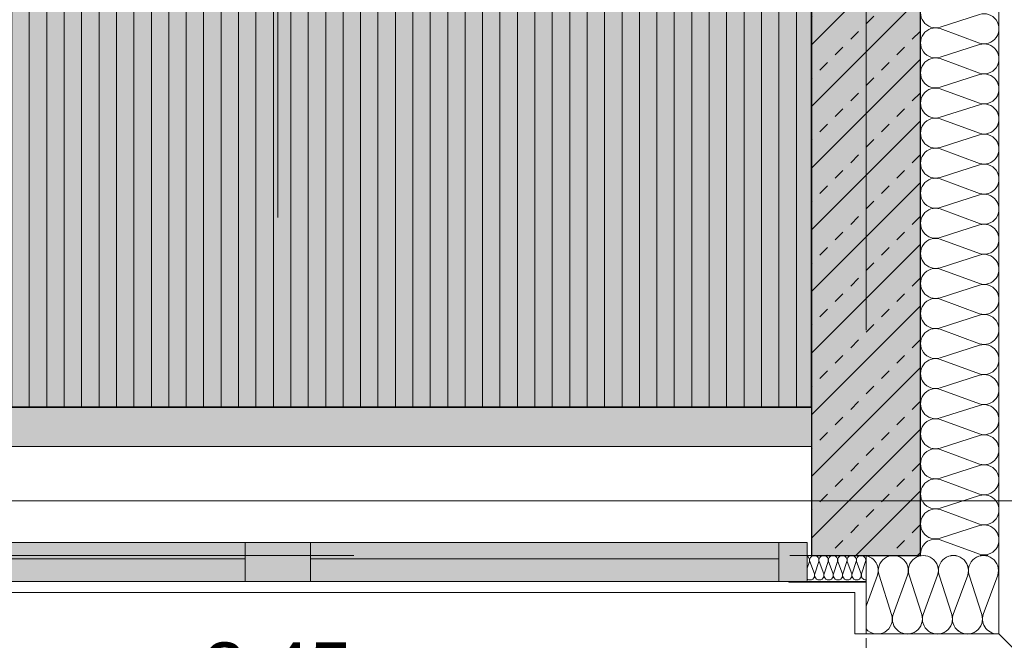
# Model space of a CAD drawing. Header units: metres. Extents: x -111 to 152, y -132 to 99.
# Tile 168 of 256: x -1.94 to 0.32, y -21.92 to -20.5. Entities that reach past the tile are written whole.
import ezdxf

# ---------------------------------------------------------------- set-up
doc = ezdxf.new("R2010")
doc.units = ezdxf.units.M
doc.header["$PDMODE"] = 1
doc.header["$PDSIZE"] = -2
for name, pattern in [('Achsen 01', [5.291531, 3.175, -1.058062, 0.352704, -0.705764]), ('ISO-07 Punktiert', [0.889, 0.127, -0.762]), ('Raster 01', [2, 1, -1]), ('VW-01 Strichlinie kurz', [2, 1, -1])]:
    doc.linetypes.add(name, pattern=pattern)
doc.layers.get('0').update_dxf_attribs({"lineweight": 25})
for name, color, linetype, lineweight, true_color in [('013_Beton und Stahlbetonarbeiten-000 Sichtbeton-343 Innenstütze', 5, 'Continuous', 5, 0x0000ff), ('014_Fassadenarbeiten-000 Aufsicht Betonfertigteile', 7, 'Continuous', 9, 0xc0c0c0), ('014_Fassadenarbeiten-330 mineralische Dämmung', 7, 'Continuous', 9, 0x666666), ('031_Metallbauarbeiten-350 Lamellendecke DS', 7, 'Continuous', 35, 0x666666), ('032_Metallarbeiten-Fenster', 7, 'Continuous', 13, 0x444444), ('AV1-Achsen', 1, 'Achsen 01', 18, 0xff0000), ('AV1-Raster', 7, 'Raster 01', 9, 0xa6a6a6)]:
    doc.layers.add(name, color=color, linetype=linetype, lineweight=lineweight, true_color=true_color)
for name, color, linetype, lineweight in [('013_Beton und Stahlbetonarbeiten-000 Unterzüge', 7, 'ISO-07 Punktiert', 13), ('013_Beton und Stahlbetonarbeiten-330 Außenwände', 7, 'Continuous', 25), ('030_Sonnenschutzarbeiten-BLENDSCHUTZ', 7, 'Continuous', 5), ('039_Trockenbauarbeiten-alllg.', 7, 'Continuous', 9), ('_1.35m (3D)', 7, 'Continuous', 9), ('_EG (2D)', 7, 'Continuous', 9), ('_EG - DS (2D)', 7, 'Continuous', 9), ('_GRU (2D)', 7, 'Continuous', 9), ('Bemaßung-Bemaßung', 7, 'Continuous', 9)]:
    doc.layers.add(name, color=color, linetype=linetype, lineweight=lineweight)
doc.layers.get('0').freeze()
doc.styles.add('Arial', font='arial.ttf')
doc.dimstyles.new('COE 50', dxfattribs={"dimtxt": 126.090495, "dimasz": 0.001414, "dimexe": 0.001, "dimexo": 0.01, "dimgap": 0.001, "dimtad": 1, "dimdec": 3, "dimtxsty": 'Arial', "dimblk": 'VW_SLASH-3', "dimblk1": 'VW_SLASH-3', "dimblk2": 'VW_SLASH-3', "dimcen": 0, "dimadec": 3, "dimazin": 0, "dimtfac": 0.8, "dimtdec": 3, "dimtix": 1, "dimtmove": 0, "dimatfit": 0, "dimldrblk": 'VW_SLASH-2', "dimfxl": 0.002, "dimfxlon": 1, "dimfrac": 2, "dimtolj": 1, "dimarcsym": 0})

# ---------------------------------------------------------------- blocks, each defined once
blk = doc.blocks.new('Group-2')
at = {"layer": 'AV1-Raster'}
blk.add_line((-1.35, -22.95), (-1.35, 1.35), dxfattribs=at)
blk = doc.blocks.new('1.35m (3D)')
at = {"layer": 'AV1-Raster', "color": 7}
blk.add_blockref('Group-2', (0, 0), dxfattribs=at)
blk = doc.blocks.new('VW_SLASH-3')
at = {"color": 0, "linetype": 'ByBlock', "lineweight": -2, "transparency": 16777216}
blk.add_line((0, 0), (-1, 0), dxfattribs=at)
at = {"color": 0, "linetype": 'Continuous', "lineweight": 15, "transparency": 16777216, "flags": 128}
blk.add_lwpolyline([(0.5, 0.5), (-0.5, -0.5)], dxfattribs=at)
blk = doc.blocks.new('*D32')
at = {"layer": '030_Sonnenschutzarbeiten-BLENDSCHUTZ', "color": 0, "lineweight": -2}
for p, q in [((-2.575, -22.025), (-2.575, -22.175)), ((-0.125, -22.025), (-0.125, -22.175)), ((-0.1957, -22.125), (-2.5043, -22.125))]:
    blk.add_line(p, q, dxfattribs=at)
at = {"layer": 'Defpoints', "color": 0}
for p in [(-2.575, -21.385), (-0.125, -21.385), (-2.575, -22.125)]:
    blk.add_point(p, dxfattribs=at)
at = {"layer": '030_Sonnenschutzarbeiten-BLENDSCHUTZ', "color": 0, "lineweight": -2, "xscale": 0.070693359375, "yscale": 0.070693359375, "zscale": 0.070693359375, "rotation": 180}
blk.add_blockref('VW_SLASH-3', (-2.575, -22.125), dxfattribs=at)
at = {"layer": '030_Sonnenschutzarbeiten-BLENDSCHUTZ', "color": 0, "lineweight": -2, "xscale": 0.070693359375, "yscale": 0.070693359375, "zscale": 0.070693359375}
blk.add_blockref('VW_SLASH-3', (-0.125, -22.125), dxfattribs=at)
at = {"layer": '030_Sonnenschutzarbeiten-BLENDSCHUTZ', "color": 0, "lineweight": 13, "insert": (-1.35, -21.9992), "char_height": 0.12609, "attachment_point": 5, "style": 'Arial'}
blk.add_mtext('\\A1;2,45', dxfattribs=at)
blk = doc.blocks.new('VW_SLASH-2')
at = {"color": 0, "linetype": 'ByBlock', "lineweight": -2, "transparency": 16777216}
blk.add_line((0, 0), (-1, 0), dxfattribs=at)
at = {"color": 0, "linetype": 'Continuous', "lineweight": 15, "transparency": 16777216, "flags": 128}
blk.add_lwpolyline([(0.5, 0.5), (-0.5, -0.5)], dxfattribs=at)
blk = doc.blocks.new('Group-202')
at = {"layer": '014_Fassadenarbeiten-330 mineralische Dämmung', "transparency": 33554687, "flags": 128}
for points in [[(-21.5876, -0.26, -0.324435), (-21.6002, -0.2984, -0.324435), (-21.6406, -0.2984, -0.324435), (-21.6532, -0.26), (-21.6199, -0.17, 0.324488), (-21.6325, -0.1315, 0.324488), (-21.6729, -0.1315, 0.324488), (-21.6855, -0.17), (-21.6565, -0.26, -0.324435), (-21.6691, -0.2984, -0.324435), (-21.7095, -0.2984, -0.324435), (-21.7221, -0.26), (-21.6888, -0.17, 0.54007), (-21.725, -0.1252)], [(-21.7221, -0.26, 1.372583), (-21.6565, -0.26), (-21.6855, -0.17, -1.372995), (-21.6199, -0.17), (-21.6532, -0.26, 1.372583), (-21.5876, -0.26), (-21.6165, -0.17, -1.372995), (-21.551, -0.17), (-21.5842, -0.26, 1.372583), (-21.5187, -0.26), (-21.5476, -0.17, -1.372995), (-21.482, -0.17), (-21.5153, -0.26, 1.372583), (-21.4497, -0.26), (-21.4786, -0.17, -1.372995), (-21.4131, -0.17), (-21.4463, -0.26, 1.372583), (-21.3808, -0.26), (-21.4097, -0.17, -1.372995), (-21.3441, -0.17), (-21.3774, -0.26, 1.372583), (-21.3118, -0.26), (-21.3407, -0.17, -1.372995), (-21.2752, -0.17), (-21.3084, -0.26, 1.372583), (-21.2429, -0.26), (-21.2718, -0.17, -1.372995), (-21.2062, -0.17), (-21.2395, -0.26, 1.372583), (-21.1739, -0.26), (-21.2029, -0.17, -1.372995), (-21.1373, -0.17), (-21.1706, -0.26, 1.372583), (-21.105, -0.26), (-21.1339, -0.17, -1.372995), (-21.0683, -0.17), (-21.1016, -0.26, 1.372583), (-21.036, -0.26), (-21.065, -0.17, -1.372995), (-20.9994, -0.17), (-21.0327, -0.26, 1.372583), (-20.9671, -0.26), (-20.996, -0.17, -1.372995), (-20.9304, -0.17), (-20.9637, -0.26, 1.372583), (-20.8981, -0.26), (-20.9271, -0.17, -1.372995), (-20.8615, -0.17), (-20.8948, -0.26, 1.372583), (-20.8292, -0.26), (-20.8581, -0.17, -1.372995), (-20.7926, -0.17), (-20.8258, -0.26, 1.372583), (-20.7603, -0.26), (-20.7892, -0.17, -1.372995), (-20.7236, -0.17), (-20.7569, -0.26, 1.372583), (-20.6913, -0.26), (-20.7202, -0.17, -1.372995), (-20.6547, -0.17), (-20.6879, -0.26, 1.372583), (-20.6224, -0.26), (-20.6513, -0.17, -1.372995), (-20.5857, -0.17), (-20.619, -0.26, 1.372583), (-20.5534, -0.26), (-20.5823, -0.17, -1.372995), (-20.5168, -0.17), (-20.55, -0.26, 1.372583), (-20.4845, -0.26), (-20.5134, -0.17, -1.372995), (-20.4478, -0.17)], [(-21.725, -0.2616, -0.131588), (-21.725, -0.2795)]]:
    blk.add_lwpolyline(points, format="xyb", dxfattribs=at)
blk = doc.blocks.new('Group-203')
at = {"layer": '014_Fassadenarbeiten-330 mineralische Dämmung', "transparency": 33554687}
blk.add_blockref('Group-202', (0, 0), dxfattribs=at)
blk = doc.blocks.new('Parametric Object-31')
at = {"layer": '014_Fassadenarbeiten-330 mineralische Dämmung', "color": 7, "transparency": 33554687}
blk.add_blockref('Group-203', (0, 0), dxfattribs=at)
at = {"layer": '014_Fassadenarbeiten-330 mineralische Dämmung', "color": 0, "flags": 1}
for tag in ['IFC_UUID', 'instanceID', 'prm0_name', 'prm0_type', 'prm0_value', 'prm1_name', 'prm1_type', 'prm1_value', 'prm2_name', 'prm2_type', 'prm2_value', 'prm3_name', 'prm3_type', 'prm3_value', 'prm4_name', 'prm4_type', 'prm4_value', 'prm5_name', 'prm5_type', 'prm5_value', 'prm6_name', 'prm6_type', 'prm6_value']:
    blk.add_attdef(tag, (0.1155, -21.7298), '', height=0.00018, dxfattribs=at)
blk = doc.blocks.new('Group-205')
at = {"layer": '014_Fassadenarbeiten-330 mineralische Dämmung', "transparency": 33554687, "flags": 128}
for points in [[(-21.77, -0.2332, 0.324435), (-21.7316, -0.2206), (-21.7316, -0.2206, 0.324435), (-21.7316, -0.1802), (-21.7316, -0.1802, 0.324435), (-21.77, -0.1676), (-21.86, -0.1965, -0.324488), (-21.8985, -0.184, -0.324488), (-21.8985, -0.1435, -0.324488), (-21.86, -0.131), (-21.77, -0.1642, 0.324435), (-21.7316, -0.1517), (-21.7316, -0.1517, 0.324435), (-21.7316, -0.1112), (-21.7316, -0.1112, 0.324435), (-21.77, -0.0987), (-21.86, -0.1276, -0.324488), (-21.8985, -0.115, -0.324488), (-21.8985, -0.0746, -0.324488), (-21.86, -0.062), (-21.77, -0.0953, 0.324435), (-21.7316, -0.0827), (-21.7316, -0.0827, 0.324435), (-21.7316, -0.0423), (-21.7316, -0.0423, 0.324435), (-21.77, -0.0297), (-21.77, -0.0297), (-21.86, -0.0586, -0.813291), (-21.8933, 0)], [(-21.7256, 0, -0.450728), (-21.77, -0.0263), (-21.8412, 0)], [(-21.77, -0.3021, 1.372583), (-21.77, -0.2365), (-21.86, -0.2655, -1.372995), (-21.86, -0.1999), (-21.77, -0.2332, 1.372583), (-21.77, -0.1676), (-21.86, -0.1965, -1.372995), (-21.86, -0.131), (-21.77, -0.1642, 1.372583), (-21.77, -0.0987), (-21.86, -0.1276, -1.372995), (-21.86, -0.062)], [(-21.77, -0.1676, -0.324435), (-21.7316, -0.1802), (-21.7316, -0.1802, -0.324435), (-21.7316, -0.2206), (-21.7316, -0.2206, -0.324435), (-21.77, -0.2332), (-21.86, -0.1999, 0.324488), (-21.8985, -0.2125, 0.324488), (-21.8985, -0.2529, 0.324488), (-21.86, -0.2655), (-21.77, -0.2365, -0.324435), (-21.7316, -0.2491), (-21.7316, -0.2491, -0.324435), (-21.7316, -0.2895), (-21.7316, -0.2895, -0.324435), (-21.77, -0.3021), (-21.86, -0.2688, 0.54007), (-21.9048, -0.305)], [(-21.7684, -0.305, -0.131588), (-21.7505, -0.305)]]:
    blk.add_lwpolyline(points, format="xyb", dxfattribs=at)
blk = doc.blocks.new('Group-206')
at = {"layer": '014_Fassadenarbeiten-330 mineralische Dämmung', "transparency": 33554687}
blk.add_blockref('Group-205', (0, 0), dxfattribs=at)
blk = doc.blocks.new('Parametric Object-32')
at = {"layer": '014_Fassadenarbeiten-330 mineralische Dämmung', "color": 7, "transparency": 33554687}
blk.add_blockref('Group-206', (0, 0), dxfattribs=at)
at = {"layer": '014_Fassadenarbeiten-330 mineralische Dämmung', "color": 0, "flags": 1}
for tag in ['IFC_UUID', 'instanceID', 'prm0_name', 'prm0_type', 'prm0_value', 'prm1_name', 'prm1_type', 'prm1_value', 'prm2_name', 'prm2_type', 'prm2_value', 'prm3_name', 'prm3_type', 'prm3_value', 'prm4_name', 'prm4_type', 'prm4_value', 'prm5_name', 'prm5_type', 'prm5_value', 'prm6_name', 'prm6_type', 'prm6_value']:
    blk.add_attdef(tag, (0, -22.0175), '', height=0.00018, dxfattribs=at)
blk = doc.blocks.new('*D399')
at = {"layer": 'Bemaßung-Bemaßung', "color": 0, "lineweight": -2}
for p, q in [((3.575, 0), (3.725, 0)), ((3.675, -0.0707), (3.675, -21.5293)), ((3.575, -21.6), (3.725, -21.6))]:
    blk.add_line(p, q, dxfattribs=at)
at = {"layer": 'Defpoints', "color": 0}
for p in [(0, 0), (0, -21.6), (3.675, -21.6)]:
    blk.add_point(p, dxfattribs=at)
at = {"layer": 'Bemaßung-Bemaßung', "color": 0, "lineweight": -2, "xscale": 0.070693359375, "yscale": 0.070693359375, "zscale": 0.070693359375}
for p, rotation in [((3.675, 0), 90.00000000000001), ((3.675, -21.6), 270)]:
    blk.add_blockref('VW_SLASH-3', p, dxfattribs=dict(at, rotation=rotation))
at = {"layer": 'Bemaßung-Bemaßung', "color": 0, "insert": (3.5341, -10.8), "char_height": 0.15131, "attachment_point": 5, "rotation": 90, "style": 'Arial'}
blk.add_mtext('\\A1;21,60', dxfattribs=at)
blk = doc.blocks.new('*D404')
at = {"layer": 'Bemaßung-Bemaßung', "color": 0, "lineweight": -2}
for p, q in [((3.075, -16.2), (3.225, -16.2)), ((3.175, -21.5293), (3.175, -16.2707)), ((3.075, -21.6), (3.225, -21.6))]:
    blk.add_line(p, q, dxfattribs=at)
at = {"layer": 'Defpoints', "color": 0}
for p in [(0, -16.2), (3.175, -16.2), (0, -21.6)]:
    blk.add_point(p, dxfattribs=at)
at = {"layer": 'Bemaßung-Bemaßung', "color": 0, "lineweight": -2, "xscale": 0.070693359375, "yscale": 0.070693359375, "zscale": 0.070693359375}
for p, rotation in [((3.175, -16.2), 90), ((3.175, -21.6), 270)]:
    blk.add_blockref('VW_SLASH-3', p, dxfattribs=dict(at, rotation=rotation))
at = {"layer": 'Bemaßung-Bemaßung', "color": 0, "insert": (3.0492, -18.9), "char_height": 0.12609, "attachment_point": 5, "rotation": 90, "style": 'Arial'}
blk.add_mtext('\\A1;5,40', dxfattribs=at)
blk = doc.blocks.new('*D423')
at = {"layer": 'Bemaßung-Bemaßung', "color": 0, "lineweight": -2}
for p, q in [((2.075, -21.675), (2.225, -21.675)), ((2.175, -22.0193), (2.175, -21.7457)), ((2.075, -22.09), (2.225, -22.09))]:
    blk.add_line(p, q, dxfattribs=at)
at = {"layer": 'Defpoints', "color": 0}
for p in [(0.675, -21.675), (2.175, -21.675), (0.075, -22.09)]:
    blk.add_point(p, dxfattribs=at)
at = {"layer": 'Bemaßung-Bemaßung', "color": 0, "lineweight": -2, "xscale": 0.070693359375, "yscale": 0.070693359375, "zscale": 0.070693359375}
for p, rotation in [((2.175, -21.675), 90), ((2.175, -22.09), 270)]:
    blk.add_blockref('VW_SLASH-3', p, dxfattribs=dict(at, rotation=rotation))
at = {"layer": 'Bemaßung-Bemaßung', "color": 0, "insert": (2.0407, -21.8825), "char_height": 0.12609, "attachment_point": 5, "rotation": 90, "style": 'Arial'}
blk.add_mtext('\\A1;41\\S5^ ;', dxfattribs=at)
blk = doc.blocks.new('*D434')
at = {"layer": 'Bemaßung-Bemaßung', "color": 0, "lineweight": -2}
for p, q in [((-39.15, -25.675), (-39.15, -25.825)), ((0, -25.675), (0, -25.825)), ((-0.0707, -25.775), (-39.0793, -25.775))]:
    blk.add_line(p, q, dxfattribs=at)
at = {"layer": 'Defpoints', "color": 0}
for p in [(-39.15, -21.6), (0, -21.6), (-39.15, -25.775)]:
    blk.add_point(p, dxfattribs=at)
at = {"layer": 'Bemaßung-Bemaßung', "color": 0, "lineweight": -2, "xscale": 0.070693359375, "yscale": 0.070693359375, "zscale": 0.070693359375, "rotation": 180}
blk.add_blockref('VW_SLASH-3', (-39.15, -25.775), dxfattribs=at)
at = {"layer": 'Bemaßung-Bemaßung', "color": 0, "lineweight": -2, "xscale": 0.070693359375, "yscale": 0.070693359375, "zscale": 0.070693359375}
blk.add_blockref('VW_SLASH-3', (0, -25.775), dxfattribs=at)
at = {"layer": 'Bemaßung-Bemaßung', "color": 0, "insert": (-19.575, -25.6341), "char_height": 0.15131, "attachment_point": 5, "style": 'Arial'}
blk.add_mtext('\\A1;39,15', dxfattribs=at)
blk = doc.blocks.new('*D441')
at = {"layer": 'Bemaßung-Bemaßung', "color": 0, "lineweight": -2}
for p, q in [((-5.4, -25.175), (-5.4, -25.325)), ((0, -25.175), (0, -25.325)), ((-0.0707, -25.275), (-5.3293, -25.275))]:
    blk.add_line(p, q, dxfattribs=at)
at = {"layer": 'Defpoints', "color": 0}
for p in [(-5.4, -21.6), (0, -21.6), (-5.4, -25.275)]:
    blk.add_point(p, dxfattribs=at)
at = {"layer": 'Bemaßung-Bemaßung', "color": 0, "lineweight": -2, "xscale": 0.070693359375, "yscale": 0.070693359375, "zscale": 0.070693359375, "rotation": 180}
blk.add_blockref('VW_SLASH-3', (-5.4, -25.275), dxfattribs=at)
at = {"layer": 'Bemaßung-Bemaßung', "color": 0, "lineweight": -2, "xscale": 0.070693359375, "yscale": 0.070693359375, "zscale": 0.070693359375}
blk.add_blockref('VW_SLASH-3', (0, -25.275), dxfattribs=at)
at = {"layer": 'Bemaßung-Bemaßung', "color": 0, "insert": (-2.7, -25.1492), "char_height": 0.12609, "attachment_point": 5, "style": 'Arial'}
blk.add_mtext('\\A1;5,40', dxfattribs=at)
blk = doc.blocks.new('*D499')
at = {"layer": 'Bemaßung-Bemaßung', "color": 0, "lineweight": -2}
for p, q in [((-0.125, -23.175), (-0.125, -23.325)), ((0.125, -23.175), (0.125, -23.325)), ((-0.1957, -23.275), (-0.2664, -23.275)), ((0.125, -23.275), (-0.125, -23.275)), ((0.1957, -23.275), (0.2664, -23.275))]:
    blk.add_line(p, q, dxfattribs=at)
at = {"layer": 'Defpoints', "color": 0}
for p in [(-0.125, -18.9), (0.125, -21.725), (-0.125, -23.275)]:
    blk.add_point(p, dxfattribs=at)
at = {"layer": 'Bemaßung-Bemaßung', "color": 0, "lineweight": -2, "xscale": 0.070693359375, "yscale": 0.070693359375, "zscale": 0.070693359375}
blk.add_blockref('VW_SLASH-3', (-0.125, -23.275), dxfattribs=at)
at = {"layer": 'Bemaßung-Bemaßung', "color": 0, "lineweight": -2, "xscale": 0.070693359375, "yscale": 0.070693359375, "zscale": 0.070693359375, "rotation": 180}
blk.add_blockref('VW_SLASH-3', (0.125, -23.275), dxfattribs=at)
at = {"layer": 'Bemaßung-Bemaßung', "color": 0, "insert": (0, -23.1606), "char_height": 0.12609, "attachment_point": 5, "style": 'Arial'}
blk.add_mtext('\\A1;25', dxfattribs=at)
blk = doc.blocks.new('*D500')
at = {"layer": 'Bemaßung-Bemaßung', "color": 0, "lineweight": -2}
for p, q in [((0.125, -23.175), (0.125, -23.325)), ((0.675, -23.175), (0.675, -23.325)), ((0.6043, -23.275), (0.1957, -23.275))]:
    blk.add_line(p, q, dxfattribs=at)
at = {"layer": 'Defpoints', "color": 0}
for p in [(0.125, -21.725), (0.675, -22.275), (0.125, -23.275)]:
    blk.add_point(p, dxfattribs=at)
at = {"layer": 'Bemaßung-Bemaßung', "color": 0, "lineweight": -2, "xscale": 0.070693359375, "yscale": 0.070693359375, "zscale": 0.070693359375, "rotation": 180}
blk.add_blockref('VW_SLASH-3', (0.125, -23.275), dxfattribs=at)
at = {"layer": 'Bemaßung-Bemaßung', "color": 0, "lineweight": -2, "xscale": 0.070693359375, "yscale": 0.070693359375, "zscale": 0.070693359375}
blk.add_blockref('VW_SLASH-3', (0.675, -23.275), dxfattribs=at)
at = {"layer": 'Bemaßung-Bemaßung', "color": 0, "insert": (0.4, -23.1609), "char_height": 0.12609, "attachment_point": 5, "style": 'Arial'}
blk.add_mtext('\\A1;55', dxfattribs=at)
blk = doc.blocks.new('*D568')
at = {"layer": 'Bemaßung-Bemaßung', "color": 0, "lineweight": -2}
for p, q in [((-2.575, -23.675), (-2.575, -23.825)), ((-0.125, -23.675), (-0.125, -23.825)), ((-0.1957, -23.775), (-2.5043, -23.775))]:
    blk.add_line(p, q, dxfattribs=at)
at = {"layer": 'Defpoints', "color": 0}
for p in [(-2.575, -21.475), (-0.125, -21.725), (-2.575, -23.775)]:
    blk.add_point(p, dxfattribs=at)
at = {"layer": 'Bemaßung-Bemaßung', "color": 0, "lineweight": -2, "xscale": 0.070693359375, "yscale": 0.070693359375, "zscale": 0.070693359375, "rotation": 180}
blk.add_blockref('VW_SLASH-3', (-2.575, -23.775), dxfattribs=at)
at = {"layer": 'Bemaßung-Bemaßung', "color": 0, "lineweight": -2, "xscale": 0.070693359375, "yscale": 0.070693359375, "zscale": 0.070693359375}
blk.add_blockref('VW_SLASH-3', (-0.125, -23.775), dxfattribs=at)
at = {"layer": 'Bemaßung-Bemaßung', "color": 0, "insert": (-1.35, -23.6492), "char_height": 0.12609, "attachment_point": 5, "style": 'Arial'}
blk.add_mtext('\\A1;2,45', dxfattribs=at)
blk = doc.blocks.new('*D569')
at = {"layer": 'Bemaßung-Bemaßung', "color": 0, "lineweight": -2}
for p, q in [((-0.125, -23.675), (-0.125, -23.825)), ((0.125, -23.675), (0.125, -23.825)), ((-0.1957, -23.775), (-0.2664, -23.775)), ((0.125, -23.775), (-0.125, -23.775)), ((0.1957, -23.775), (0.2664, -23.775))]:
    blk.add_line(p, q, dxfattribs=at)
at = {"layer": 'Defpoints', "color": 0}
for p in [(-0.125, -21.725), (0.125, -21.725), (-0.125, -23.775)]:
    blk.add_point(p, dxfattribs=at)
at = {"layer": 'Bemaßung-Bemaßung', "color": 0, "lineweight": -2, "xscale": 0.070693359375, "yscale": 0.070693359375, "zscale": 0.070693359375}
blk.add_blockref('VW_SLASH-3', (-0.125, -23.775), dxfattribs=at)
at = {"layer": 'Bemaßung-Bemaßung', "color": 0, "lineweight": -2, "xscale": 0.070693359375, "yscale": 0.070693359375, "zscale": 0.070693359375, "rotation": 180}
blk.add_blockref('VW_SLASH-3', (0.125, -23.775), dxfattribs=at)
at = {"layer": 'Bemaßung-Bemaßung', "color": 0, "insert": (0, -23.6606), "char_height": 0.12609, "attachment_point": 5, "style": 'Arial'}
blk.add_mtext('\\A1;25', dxfattribs=at)
blk = doc.blocks.new('*D597')
at = {"layer": 'Bemaßung-Bemaßung', "color": 0, "lineweight": -2}
for p, q in [((1.575, -16.075), (1.725, -16.075)), ((1.675, -16.1457), (1.675, -21.6543)), ((1.575, -21.725), (1.725, -21.725))]:
    blk.add_line(p, q, dxfattribs=at)
at = {"layer": 'Defpoints', "color": 0}
for p in [(0.125, -16.075), (0.125, -21.725), (1.675, -21.725)]:
    blk.add_point(p, dxfattribs=at)
at = {"layer": 'Bemaßung-Bemaßung', "color": 0, "lineweight": -2, "xscale": 0.070693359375, "yscale": 0.070693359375, "zscale": 0.070693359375}
for p, rotation in [((1.675, -16.075), 90.00000000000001), ((1.675, -21.725), 270)]:
    blk.add_blockref('VW_SLASH-3', p, dxfattribs=dict(at, rotation=rotation))
at = {"layer": 'Bemaßung-Bemaßung', "color": 0, "insert": (1.5492, -18.9), "char_height": 0.12609, "attachment_point": 5, "rotation": 90, "style": 'Arial'}
blk.add_mtext('\\A1;5,65', dxfattribs=at)
blk = doc.blocks.new('Group-310')
at = {"layer": '032_Metallarbeiten-Fenster', "linetype": 'Continuous', "lineweight": 0}
for points in [[(-2.48, -21.695), (-2.48, -21.785), (-0.2, -21.785), (-0.2, -21.695)], [(-1.425, -21.785), (-1.275, -21.785), (-1.275, -21.695), (-1.425, -21.695)], [(-0.135, -21.785), (-0.2, -21.785), (-0.2, -21.695), (-0.135, -21.695)]]:
    blk.add_hatch(color=7, dxfattribs=at).paths.add_polyline_path(points)
at = {"layer": '032_Metallarbeiten-Fenster', "color": 7, "lineweight": 18}
for p, q in [((-2.48, -21.7325), (-1.425, -21.7325)), ((-0.2, -21.7325), (-1.275, -21.7325))]:
    blk.add_line(p, q, dxfattribs=at)
at = {"layer": '032_Metallarbeiten-Fenster', "color": 7, "lineweight": 18, "flags": 128}
for points in [[(-2.48, -21.695), (-2.48, -21.785), (-0.2, -21.785), (-0.2, -21.695)], [(-1.425, -21.785), (-1.275, -21.785), (-1.275, -21.695), (-1.425, -21.695)], [(-0.135, -21.785), (-0.2, -21.785), (-0.2, -21.695), (-0.135, -21.695)]]:
    blk.add_lwpolyline(points, close=True, dxfattribs=at)
blk = doc.blocks.new('Group-404')
at = {"layer": '014_Fassadenarbeiten-330 mineralische Dämmung', "transparency": 33554687, "flags": 128}
for points in [[(15.4589, -23.284, 0.513088), (15.4692, -23.27), (15.4602, -23.242, -1.372995), (15.4806, -23.242), (15.4703, -23.27, 1.372583), (15.4907, -23.27), (15.4817, -23.242, -1.372995), (15.5021, -23.242), (15.4917, -23.27, 1.372583), (15.5121, -23.27)], [(15.4703, -23.27, 1.372583), (15.4907, -23.27), (15.4817, -23.242, -1.372995), (15.5021, -23.242), (15.4917, -23.27, 1.372583), (15.5121, -23.27), (15.5031, -23.242, -1.372995), (15.5235, -23.242), (15.5132, -23.27, 1.372583), (15.5336, -23.27), (15.5246, -23.242, -1.372995), (15.545, -23.242), (15.5346, -23.27, 1.372583), (15.555, -23.27), (15.546, -23.242, -1.372995), (15.5664, -23.242)], [(15.5132, -23.27, 0.324435), (15.5171, -23.282, 0.324435), (15.5297, -23.282, 0.324435), (15.5336, -23.27), (15.5246, -23.242, -0.324488), (15.5285, -23.23, -0.324488), (15.5411, -23.23, -0.324488), (15.545, -23.242), (15.5346, -23.27, 0.324435), (15.5385, -23.282, 0.324435), (15.5511, -23.282, 0.324435), (15.555, -23.27), (15.546, -23.242, -0.324488), (15.5499, -23.23, -0.324488), (15.5625, -23.23, -0.324488), (15.5664, -23.242), (15.5561, -23.27, 0.324435), (15.56, -23.282, 0.324435), (15.5726, -23.282, 0.324435), (15.5765, -23.27), (15.5675, -23.242, -0.324488), (15.5714, -23.23, -0.324488), (15.584, -23.23, -0.324488), (15.5879, -23.242), (15.5775, -23.27, 0.719228), (15.5939, -23.2821)], [(15.5939, -23.2574), (15.5889, -23.242, -0.356824), (15.5939, -23.2294)]]:
    blk.add_lwpolyline(points, format="xyb", dxfattribs=at)
blk = doc.blocks.new('Group-408')
at = {"layer": '014_Fassadenarbeiten-330 mineralische Dämmung', "transparency": 33554687}
blk.add_blockref('Group-404', (0, 0), dxfattribs=at)
blk = doc.blocks.new('Parametric Object-52')
at = {"layer": '014_Fassadenarbeiten-330 mineralische Dämmung', "color": 7, "transparency": 33554687}
blk.add_blockref('Group-408', (0, 0), dxfattribs=at)
at = {"layer": '014_Fassadenarbeiten-330 mineralische Dämmung', "color": 0, "flags": 1}
for tag in ['IFC_UUID', 'instanceID', 'prm0_name', 'prm0_type', 'prm0_value', 'prm1_name', 'prm1_type', 'prm1_value', 'prm2_name', 'prm2_type', 'prm2_value', 'prm3_name', 'prm3_type', 'prm3_value', 'prm4_name', 'prm4_type', 'prm4_value', 'prm5_name', 'prm5_type', 'prm5_value', 'prm6_name', 'prm6_type', 'prm6_value']:
    blk.add_attdef(tag, (-0.135, -21.7974), '', height=0.00018, dxfattribs=at)
blk = doc.blocks.new('Group-709')
at = {"layer": 'AV1-Achsen'}
blk.add_line((0, -26.5), (0, 4.9), dxfattribs=at)
blk = doc.blocks.new('Group-719')
at = {"layer": 'AV1-Achsen'}
blk.add_line((-43.35, -21.6), (4.2, -21.6), dxfattribs=at)
blk = doc.blocks.new('GRU (2D)')
at = {"layer": 'AV1-Achsen', "color": 7}
for name in ['Group-709', 'Group-719']:
    blk.add_blockref(name, (0, 0), dxfattribs=at)
blk = doc.blocks.new('EG - DS (2D)')
at = {"layer": '030_Sonnenschutzarbeiten-BLENDSCHUTZ', "linetype": 'Continuous', "lineweight": 0, "transparency": 33554610}
blk.add_hatch(color=161, dxfattribs=at).paths.add_polyline_path([(-2.575, -21.385), (-2.575, -21.475), (-0.125, -21.475), (-0.125, -21.385)])
at = {"layer": '031_Metallbauarbeiten-350 Lamellendecke DS', "linetype": 'Continuous', "lineweight": 0, "transparency": 33554508}
blk.add_hatch(color=254, dxfattribs=at).paths.add_polyline_path([(-5.275, -13.6133), (-5.275, -21.385), (-0.125, -21.385), (-0.125, -8.25), (-5.275, -8.25), (-5.275, -13.3153), (-5.25, -13.3153), (-5.25, -13.6133)])
at = {"layer": '031_Metallbauarbeiten-350 Lamellendecke DS', "linetype": 'Continuous', "lineweight": 9, "transparency": 33554508}
h = blk.add_hatch(dxfattribs=at)
h.set_pattern_fill('Lamellendecke', color=252, style=0, pattern_type=2)
h.set_pattern_definition([(90, (0, 0), (0.04, 0), [])])
h.paths.add_polyline_path([(-5.275, -13.6133), (-5.275, -21.385), (-0.125, -21.385), (-0.125, -8.25), (-5.275, -8.25), (-5.275, -13.3153), (-5.25, -13.3153), (-5.25, -13.6133)])
at = {"layer": '030_Sonnenschutzarbeiten-BLENDSCHUTZ', "color": 251, "lineweight": 13, "flags": 128}
blk.add_lwpolyline([(-2.575, -21.385), (-2.575, -21.475), (-0.125, -21.475), (-0.125, -21.385)], close=True, dxfattribs=at)
at = {"layer": '031_Metallbauarbeiten-350 Lamellendecke DS', "flags": 128}
blk.add_lwpolyline([(-5.275, -13.6133), (-5.275, -21.385), (-0.125, -21.385), (-0.125, -8.25), (-5.275, -8.25), (-5.275, -13.3153), (-5.25, -13.3153), (-5.25, -13.6133)], close=True, dxfattribs=at)
at = {"layer": '030_Sonnenschutzarbeiten-BLENDSCHUTZ', "color": 7, "lineweight": 13}
dim = blk.add_aligned_dim(p1=(-0.125, -21.385), p2=(-2.575, -21.385), distance=0.74, text='2,45', dimstyle='COE 50', override={"dimtxt": 0.12609, "dimasz": 0.070693, "dimexe": 0.05, "dimgap": 0.05, "dimpost": '<>', "dimtxsty": 'Arial', "dimtmove": 2, "dimfxl": 0.1}, dxfattribs=at)
dim.commit()
dim.dimension.update_dxf_attribs({"geometry": '*D32', "text_midpoint": (-1.35, -21.9992)})
blk = doc.blocks.new('EG (2D)')
at = {"layer": '013_Beton und Stahlbetonarbeiten-330 Außenwände', "linetype": 'Continuous', "lineweight": 0, "true_color": 0xc0c0c0}
blk.add_hatch(color=9, dxfattribs=at).paths.add_polyline_path([(0.025, -17.4), (0.025, -17.7), (-0.125, -17.7), (-0.125, -21.725), (0.125, -21.725), (0.125, -16.075), (-0.125, -16.075), (-0.125, -17.4)])
at = {"layer": '013_Beton und Stahlbetonarbeiten-330 Außenwände', "linetype": 'Continuous', "lineweight": 13}
h = blk.add_hatch(dxfattribs=at)
h.set_pattern_fill('Stahlbeton', color=251, style=0, pattern_type=2)
h.set_pattern_definition([(45, (0, 0), (0.0707107, -0.0707107), [0.025, -0.025])])
h.paths.add_polyline_path([(0.025, -17.4), (0.025, -17.7), (-0.125, -17.7), (-0.125, -21.725), (0.125, -21.725), (0.125, -16.075), (-0.125, -16.075), (-0.125, -17.4)])
h = blk.add_hatch(dxfattribs=at)
h.set_pattern_fill('Stahlbeton-1', color=251, style=0, pattern_type=2)
h.set_pattern_definition([(-135, (0.03106, -0.03313), (0.0707107, -0.0707107), [])])
h.paths.add_polyline_path([(0.025, -17.4), (0.025, -17.7), (-0.125, -17.7), (-0.125, -21.725), (0.125, -21.725), (0.125, -16.075), (-0.125, -16.075), (-0.125, -17.4)])
at = {"layer": '032_Metallarbeiten-Fenster', "linetype": 'Continuous', "lineweight": 0, "transparency": 33554687}
blk.add_hatch(color=181, dxfattribs=at).paths.add_polyline_path([(-0.1769, -21.7843), (0, -21.7843), (0, -21.7863), (-0.1769, -21.7863)])
at = {"layer": '013_Beton und Stahlbetonarbeiten-000 Sichtbeton-343 Innenstütze', "color": 30}
blk.add_solid([(-0.075, -21.725), (-0.075, -17.7), (-0.125, -21.725), (-0.125, -17.7)], dxfattribs=at)
at = {"layer": '013_Beton und Stahlbetonarbeiten-000 Unterzüge', "linetype": 'VW-01 Strichlinie kurz', "flags": 128}
blk.add_lwpolyline([(-2.575, -21.725), (-2.575, -21.475), (-0.125, -21.475), (-0.125, -21.725)], close=True, dxfattribs=at)
at = {"layer": '013_Beton und Stahlbetonarbeiten-330 Außenwände', "flags": 128}
blk.add_lwpolyline([(0.025, -17.4), (0.025, -17.7), (-0.125, -17.7), (-0.125, -21.725), (0.125, -21.725), (0.125, -16.075), (-0.125, -16.075), (-0.125, -17.4)], close=True, dxfattribs=at)
at = {"layer": '014_Fassadenarbeiten-000 Aufsicht Betonfertigteile', "flags": 128}
for points in [[(0.305, -16.19), (0.21, -16.19), (0.21, -0.01), (0.305, -0.01), (0.305, 0.305), (0.675, 0.675), (0.675, -22.275), (0.305, -21.905)], [(-39.455, -21.905), (-39.124, -21.905), (-39.124, -21.81), (-22.976, -21.81), (-22.976, -21.905), (-18.9, -21.905), (-18.9, -21.81), (-0.026, -21.81), (-0.026, -21.905), (0.305, -21.905), (0.675, -22.275), (-39.825, -22.275)]]:
    blk.add_lwpolyline(points, close=True, dxfattribs=at)
at = {"layer": '014_Fassadenarbeiten-330 mineralische Dämmung', "flags": 128}
blk.add_lwpolyline([(0, -21.725), (0.125, -21.725), (0.125, -16.2), (0.305, -16.2), (0.305, -21.905), (0, -21.905)], close=True, dxfattribs=at)
at = {"layer": '032_Metallarbeiten-Fenster', "color": 7, "linetype": 'Continuous', "lineweight": 9, "transparency": 33554687, "flags": 128}
blk.add_lwpolyline([(-0.1769, -21.7843), (0, -21.7843), (0, -21.7863), (-0.1769, -21.7863)], close=True, dxfattribs=at)
at = {"layer": '039_Trockenbauarbeiten-alllg.'}
blk.add_line((-2.575, -21.6), (-0.125, -21.6), dxfattribs=at)
at = {"layer": '014_Fassadenarbeiten-330 mineralische Dämmung', "rotation": 90}
for name in ['Parametric Object-31', 'Parametric Object-32']:
    blk.add_blockref(name, (0, 0), dxfattribs=at)
at = {"layer": '014_Fassadenarbeiten-330 mineralische Dämmung', "xscale": -1}
blk.add_blockref('Parametric Object-52', (15.4589, 1.503), dxfattribs=at)
at = {"layer": '032_Metallarbeiten-Fenster', "color": 7}
blk.add_blockref('Group-310', (0, 0), dxfattribs=at)
at = {"layer": 'Bemaßung-Bemaßung', "color": 1}
dim = blk.add_linear_dim(base=(3.675, -21.6), p1=(0, 0), p2=(0, -21.6), angle=270, text='21,60', dimstyle='COE 50', override={"dimtxt": 0.151309, "dimasz": 0.070693, "dimexe": 0.05, "dimgap": 0.05, "dimpost": '<>', "dimtxsty": 'Arial', "dimtmove": 2, "dimfxl": 0.1}, dxfattribs=at)
dim.commit()
dim.dimension.update_dxf_attribs({"geometry": '*D399', "text_midpoint": (3.5341, -10.8)})
at = {"layer": 'Bemaßung-Bemaßung'}
for base, p1, p2, text, picture, middle in [((1.675, -21.725), (0.125, -16.075), (0.125, -21.725), '5,65', '*D597', (1.5492, -18.9)), ((2.175, -21.675), (0.075, -22.09), (0.675, -21.675), '41\\S5^ ;', '*D423', (2.0407, -21.8825))]:
    dim = blk.add_linear_dim(base=base, p1=p1, p2=p2, angle=270, text=text, dimstyle='COE 50', override={"dimtxt": 0.12609, "dimasz": 0.070693, "dimexe": 0.05, "dimgap": 0.05, "dimpost": '<>', "dimtxsty": 'Arial', "dimtmove": 2, "dimfxl": 0.1}, dxfattribs=at)
    dim.commit()
    dim.dimension.update_dxf_attribs({"geometry": picture, "text_midpoint": middle})
at = {"layer": 'Bemaßung-Bemaßung', "color": 1}
dim = blk.add_aligned_dim(p1=(0, -21.6), p2=(0, -16.2), distance=-3.175, text='5,40', dimstyle='COE 50', override={"dimtxt": 0.12609, "dimasz": 0.070693, "dimexe": 0.05, "dimgap": 0.05, "dimpost": '<>', "dimtxsty": 'Arial', "dimtmove": 2, "dimfxl": 0.1}, dxfattribs=at)
dim.commit()
dim.dimension.update_dxf_attribs({"geometry": '*D404', "text_midpoint": (3.0492, -18.9)})
at = {"layer": 'Bemaßung-Bemaßung'}
for base, p1, p2, text, picture, middle in [((-0.125, -23.275), (0.125, -21.725), (-0.125, -18.9), '25', '*D499', (0, -23.1606)), ((-2.575, -23.775), (-0.125, -21.725), (-2.575, -21.475), '2,45', '*D568', (-1.35, -23.6492)), ((-0.125, -23.775), (0.125, -21.725), (-0.125, -21.725), '25', '*D569', (0, -23.6606)), ((0.125, -23.275), (0.675, -22.275), (0.125, -21.725), '55', '*D500', (0.4, -23.1609))]:
    dim = blk.add_linear_dim(base=base, p1=p1, p2=p2, text=text, dimstyle='COE 50', override={"dimtxt": 0.12609, "dimasz": 0.070693, "dimexe": 0.05, "dimgap": 0.05, "dimpost": '<>', "dimtxsty": 'Arial', "dimtmove": 2, "dimfxl": 0.1}, dxfattribs=at)
    dim.commit()
    dim.dimension.update_dxf_attribs({"geometry": picture, "text_midpoint": middle})
at = {"layer": 'Bemaßung-Bemaßung', "color": 1}
for base, p2, text, override, picture, middle in [((-39.15, -25.775), (-39.15, -21.6), '39,15', {"dimtxt": 0.151309, "dimasz": 0.070693, "dimexe": 0.05, "dimgap": 0.05, "dimpost": '<>', "dimtxsty": 'Arial', "dimtmove": 2, "dimfxl": 0.1}, '*D434', (-19.575, -25.6341)), ((-5.4, -25.275), (-5.4, -21.6), '5,40', {"dimtxt": 0.12609, "dimasz": 0.070693, "dimexe": 0.05, "dimgap": 0.05, "dimpost": '<>', "dimtxsty": 'Arial', "dimtmove": 2, "dimfxl": 0.1}, '*D441', (-2.7, -25.1492))]:
    dim = blk.add_linear_dim(base=base, p1=(0, -21.6), p2=p2, text=text, dimstyle='COE 50', override=override, dxfattribs=at)
    dim.commit()
    dim.dimension.update_dxf_attribs({"geometry": picture, "text_midpoint": middle})

msp = doc.modelspace()

# ---------------------------------------------------------------- block references
at = {"layer": '_1.35m (3D)'}
msp.add_blockref('1.35m (3D)', (0, 0), dxfattribs=at)

# ---------------------------------------------------------------- next in the draw order: block references
at = {"layer": '_EG - DS (2D)'}
msp.add_blockref('EG - DS (2D)', (0, 0), dxfattribs=at)

# ---------------------------------------------------------------- next in the draw order: block references
at = {"layer": '_EG (2D)'}
msp.add_blockref('EG (2D)', (0, 0), dxfattribs=at)

# ---------------------------------------------------------------- next in the draw order: block references
at = {"layer": '_GRU (2D)'}
msp.add_blockref('GRU (2D)', (0, 0), dxfattribs=at)

doc.saveas('drawing.dxf')
